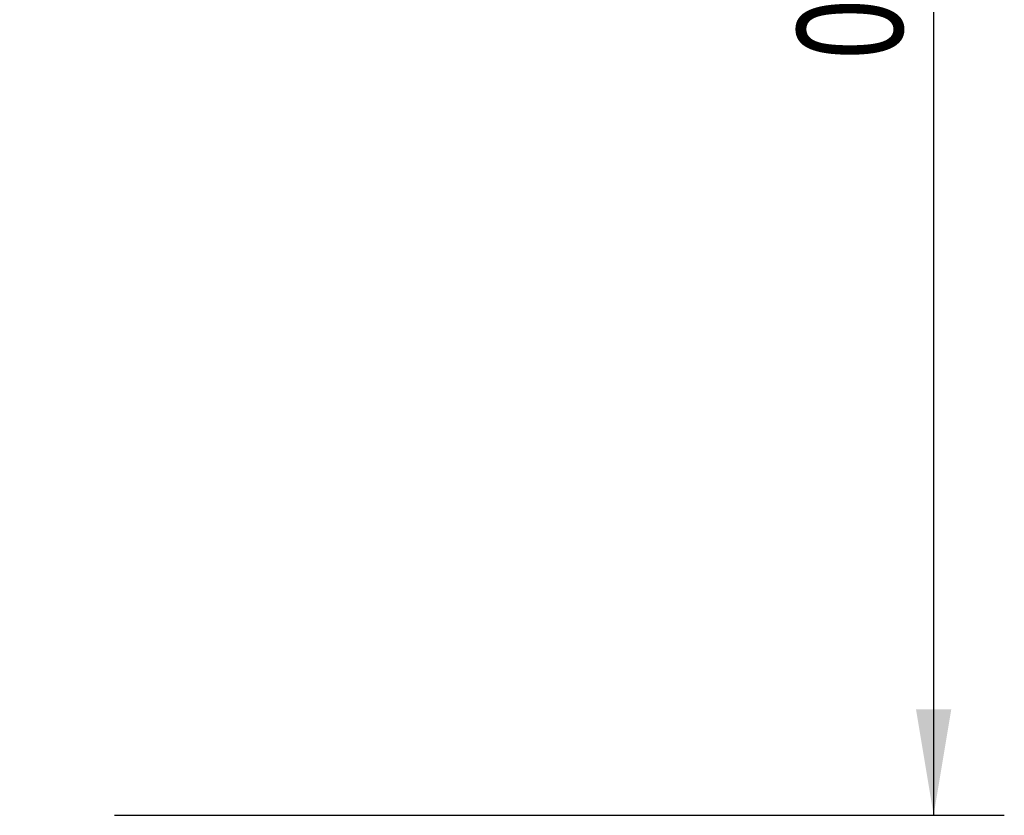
# Model space of a CAD drawing. Header units: millimetres. Extents: x 0 to 420, y 0 to 297.
# Tile 6 of 15: x 206 to 234, y 196 to 219. Entities that reach past the tile are written whole.
import ezdxf

# ---------------------------------------------------------------- set-up
doc = ezdxf.new("R2010")
doc.units = ezdxf.units.MM
doc.layers.add('CARTIGLIO', color=140, linetype='Continuous')
doc.styles.add('SLDTEXTSTYLE3', font='TXT', dxfattribs={"width": 0.75})
doc.dimstyles.new('SLDDIMSTYLE0', dxfattribs={"dimtxt": 3, "dimasz": 3, "dimexe": 0, "dimexo": 0.0625, "dimgap": 0.75, "dimtad": 1, "dimdec": 0, "dimlfac": 20, "dimrnd": 1e-09, "dimdsep": 46, "dimtxsty": 'SLDTEXTSTYLE3', "dimsah": 1, "dimcen": 0.09, "dimadec": 0, "dimazin": 2, "dimtfac": 1, "dimtdec": 3, "dimtofl": 0, "dimtmove": 0, "dimatfit": 3, "dimfxl": 0, "dimfrac": 2, "dimtolj": 1, "dimtzin": 12, "dimarcsym": 0})

# ---------------------------------------------------------------- blocks, each defined once
blk = doc.blocks.new('_D')
at = {"layer": 'CARTIGLIO'}
for p, q in [((208.089, 241.483), (233.953, 241.483)), ((231.953, 241.483), (231.953, 196.478)), ((208.771, 196.478), (233.953, 196.478))]:
    blk.add_line(p, q, dxfattribs=at)
for points in [[(231.953, 241.483), (231.453, 238.483), (232.453, 238.483)], [(231.953, 196.478), (232.453, 199.478), (231.453, 199.478)]]:
    blk.add_solid(points, dxfattribs=at)
at = {"layer": 'CARTIGLIO', "insert": (228.086, 217.872), "char_height": 3, "attachment_point": 1, "rotation": 90, "style": 'SLDTEXTSTYLE3'}
blk.add_mtext('0', dxfattribs=at)

msp = doc.modelspace()

# ---------------------------------------------------------------- dimensions: what is measured, and where the dimension line sits
at = {"layer": 'CARTIGLIO'}
dim = msp.add_linear_dim(base=(231.95301, 196.47751), p1=(206.08943, 241.48329), p2=(206.7711, 196.47751), angle=90, dimstyle='SLDDIMSTYLE0', dxfattribs=at)
dim.commit()
dim.dimension.update_dxf_attribs({"geometry": '_D', "text_midpoint": (231.95301, 218.9804), "dimtype": 160})

doc.saveas('drawing.dxf')
